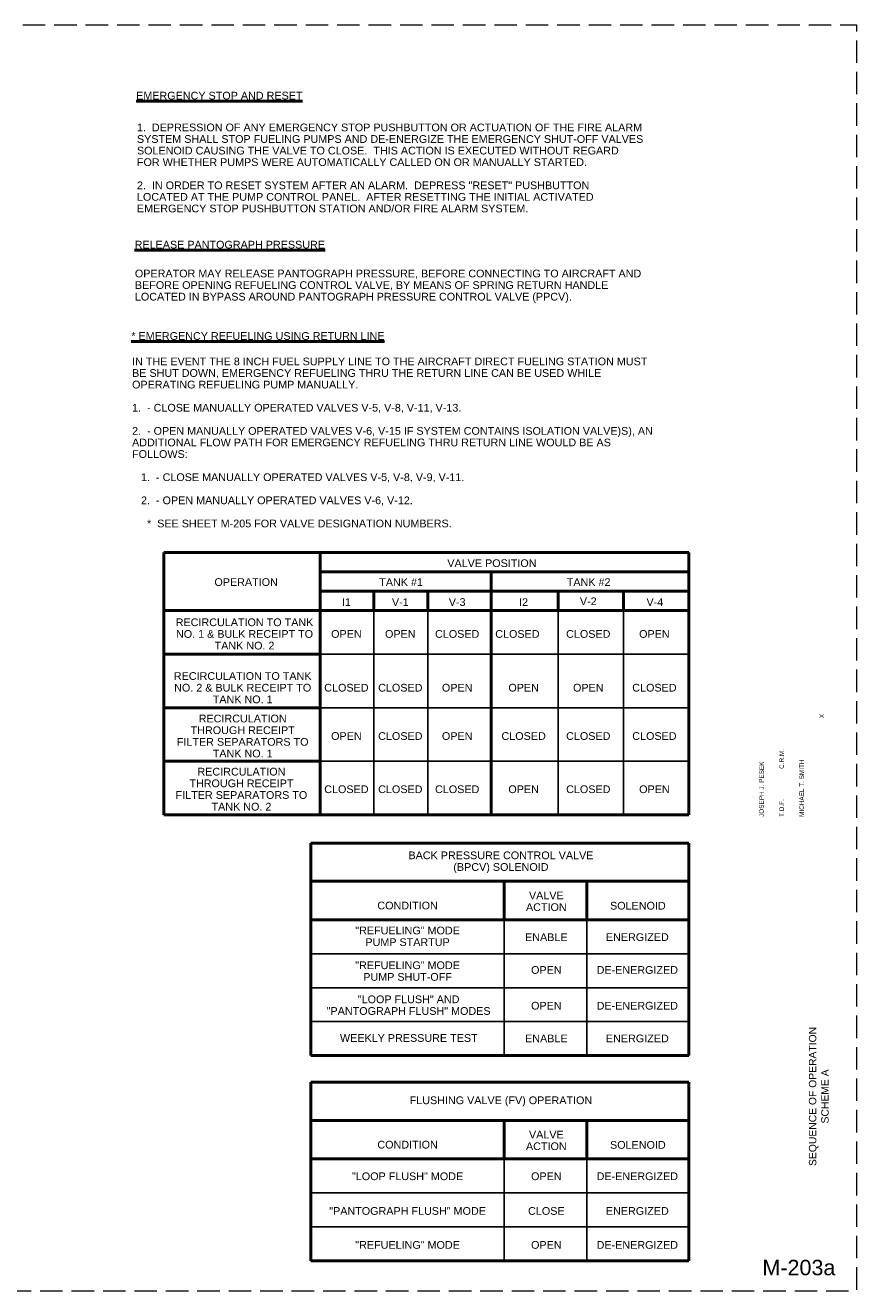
# Paper-space layout 'Layout1' of a CAD drawing. Extents: x 1.3 to 32.4, y 0.4 to 21.2.
# Tile 2 of 2: x 18.9 to 32.4, y 0.8 to 21.2. Entities that reach past the tile are written whole.
import ezdxf
from ezdxf.enums import TextEntityAlignment as Align

# ---------------------------------------------------------------- set-up
doc = ezdxf.new("R2010")
doc.units = 0
doc.header["$MEASUREMENT"] = 0
doc.linetypes.add('DGN Style 3', pattern=[0.509674, 0.364053, -0.145621])
doc.layers.add('G-Anno-Nplt', color=5, linetype='Continuous', lineweight=25, plot=False)
for name, color, linetype, lineweight in [('G-Anno-Text', 53, 'Continuous', 35), ('M-Anno-Note', 2, 'Continuous', 50), ('M-Diag-Grph', 4, 'Continuous', 50)]:
    doc.layers.add(name, color=color, linetype=linetype, lineweight=lineweight)
doc.styles.add('Style-Arial', font='txt')
doc.styles.add('Style-WORKING', font='WORKING.shx')
doc.styles.add('Text', font='ARIAL.TTF', dxfattribs={"height": 0.125})

# ---------------------------------------------------------------- blocks, each defined once
blk = doc.blocks.new('coeSheet_1')
at = {"layer": 'G-Anno-Nplt', "color": 7, "linetype": 'DGN Style 3', "lineweight": 18}
blk.add_3dface([(-0.2, 0), (30.875, 0), (30.875, 20.5), (-0.2, 20.5)], dxfattribs=at)
at = {"layer": 'G-Anno-Text', "color": 1, "linetype": 'Continuous', "lineweight": 25, "style": 'Style-WORKING'}
for tag in ['submitted_by_name', 'designed_by_name', 'file_num', 'checked_by', 'issue_date', 'sheet_size', 'drawn_by']:
    blk.add_attdef(tag, text='', height=0.075, rotation=90, dxfattribs=at).set_placement((0, 0), align=Align.TOP_LEFT)
at = {"layer": 'G-Anno-Text', "color": 1, "linetype": 'Continuous', "lineweight": 25, "style": 'Style-WORKING', "flags": 2}
for tag in ['plot_short_design', 'plot_username', 'plot_sytime', 'plot_design', 'plot_scale']:
    blk.add_attdef(tag, text='', height=0.075, rotation=90, dxfattribs=at).set_placement((0, 0), align=Align.TOP_LEFT)
at = {"layer": 'G-Anno-Text', "color": 6, "linetype": 'Continuous', "lineweight": 35, "style": 'Style-Arial'}
for tag in ['sheet_title_2', 'sheet_title_3', 'sheet_title_1']:
    blk.add_attdef(tag, text='', height=0.12, rotation=90, dxfattribs=at).set_placement((0, 0), align=Align.TOP_CENTER)
at = {"layer": 'G-Anno-Text', "color": 1, "linetype": 'Continuous', "lineweight": 25, "style": 'Style-WORKING'}
for tag in ['01_desc', '02_desc', '03_desc', '04_desc', '05_desc', '06_desc', '07_desc', '08_desc', '09_desc', '10_desc', '11_desc', '12_desc', '13_desc', '14_desc']:
    blk.add_attdef(tag, text='', height=0.075, rotation=90, dxfattribs=at).set_placement((0, 0), align=Align.MIDDLE_LEFT)
for tag in ['01_mark', '02_mark', '03_mark', '04_mark', '05_mark', '06_mark', '07_mark', '08_mark', '09_mark', '10_mark', '11_mark', '12_mark', '13_mark', '14_mark', '01_date', '02_date', '03_date', '04_date', '05_date', '06_date', '07_date', '08_date', '09_date', '10_date', '11_date', '12_date', '13_date', '14_date', '01_appr', '02_appr', '03_appr', '04_appr', '05_appr', '06_appr', '07_appr', '08_appr', '09_appr', '10_appr', '12_appr', '13_appr', '11_appr', '14_appr']:
    blk.add_attdef(tag, text='', height=0.075, rotation=90, dxfattribs=at).set_placement((0, 0), align=Align.MIDDLE_CENTER)
at = {"layer": 'G-Anno-Text', "linetype": 'Continuous', "lineweight": 50, "style": 'Style-Arial'}
blk.add_attdef('sheet_id', text='', height=0.25, rotation=0, dxfattribs=at).set_placement((0, 0), align=Align.MIDDLE_CENTER)

psp = doc.layouts.get("Layout1")

# ---------------------------------------------------------------- linework, layer by layer
at = {"layer": 'M-Diag-Grph'}
for p, q in [((21.12, 12.709, -0.001), (29.63, 12.709, -0.001)), ((21.12, 8.457, -0.001), (21.12, 12.709, -0.001)), ((23.651, 12.709, -0.001), (23.651, 8.457, -0.001)), ((29.63, 12.709, -0.001), (29.63, 8.457, -0.001)), ((23.651, 12.395, -0.001), (29.63, 12.395, -0.001)), ((26.424, 12.395, -0.001), (26.424, 8.457, -0.001)), ((23.651, 12.081, -0.001), (29.63, 12.081, -0.001)), ((24.521, 12.081, -0.001), (24.521, 11.77, -0.001)), ((25.397, 12.081, -0.001), (25.397, 11.77, -0.001)), ((27.513, 12.081, -0.001), (27.513, 11.77, -0.001)), ((28.572, 12.081, -0.001), (28.572, 11.77, -0.001)), ((21.12, 11.77, -0.001), (29.63, 11.77, -0.001)), ((21.12, 11.062, -0.001), (23.651, 11.062, -0.001)), ((21.12, 10.194, -0.001), (23.651, 10.194, -0.001)), ((21.12, 9.326, -0.001), (23.651, 9.326, -0.001)), ((29.63, 8.457, -0.001), (21.12, 8.457, -0.001)), ((23.504, 8.002), (29.63, 8.002)), ((23.504, 4.56), (23.504, 8.002)), ((29.63, 8.002), (29.63, 4.56)), ((23.504, 7.383), (29.63, 7.383)), ((26.636, 7.383), (26.636, 6.759)), ((27.975, 7.383), (27.975, 6.759)), ((29.63, 6.759), (23.504, 6.759)), ((29.63, 4.56), (23.504, 4.56)), ((23.504, 4.128, 0.001), (29.63, 4.128, 0.001)), ((23.504, 1.235, 0.001), (23.504, 4.128, 0.001)), ((29.63, 4.128, 0.001), (29.63, 1.235, 0.001)), ((23.504, 3.509, 0.001), (29.63, 3.509, 0.001)), ((26.636, 3.509, 0.001), (26.636, 2.884, 0.001)), ((27.975, 3.509, 0.001), (27.975, 2.884, 0.001)), ((29.63, 2.884, 0.001), (23.504, 2.884, 0.001)), ((29.63, 1.235, 0.001), (23.504, 1.235, 0.001))]:
    psp.add_line(p, q, dxfattribs=at)
at = {"layer": 'M-Diag-Grph', "lineweight": 25}
for p, q in [((24.521, 11.77, -0.001), (24.521, 8.457, -0.001)), ((25.397, 11.77, -0.001), (25.397, 8.457, -0.001)), ((27.513, 11.77, -0.001), (27.513, 8.457, -0.001)), ((28.572, 11.77, -0.001), (28.572, 8.457, -0.001)), ((23.651, 11.062, -0.001), (29.63, 11.062, -0.001)), ((23.651, 10.194, -0.001), (29.63, 10.194, -0.001)), ((23.651, 9.326, -0.001), (29.63, 9.326, -0.001)), ((26.636, 6.759), (26.636, 4.56)), ((27.975, 6.759), (27.975, 4.56)), ((29.63, 6.209), (23.504, 6.209)), ((29.63, 5.659), (23.504, 5.659)), ((29.63, 5.109), (23.504, 5.109)), ((26.636, 2.884, 0.001), (26.636, 1.235, 0.001)), ((27.975, 2.884, 0.001), (27.975, 1.235, 0.001)), ((29.63, 2.335, 0.001), (23.504, 2.335, 0.001)), ((29.63, 1.785, 0.001), (23.504, 1.785, 0.001))]:
    psp.add_line(p, q, dxfattribs=at)

# ---------------------------------------------------------------- block references
at = {"layer": 'G-Anno-Nplt', "color": 7, "linetype": 'DGN Style 3', "lineweight": 18}
ref = psp.add_blockref('coeSheet_1', (1.475, 0.75), dxfattribs=at)
ref.add_attrib('sheet_title_1', 'SEQUENCE OF OPERATION', dxfattribs={"layer": 'G-Anno-Text', "color": 6, "linetype": 'Continuous', "lineweight": 35, "height": 0.12, "rotation": 90, "style": 'Style-Arial'}).set_placement((31.575, 3.897), align=Align.TOP_CENTER)
ref.add_attrib('sheet_id', 'M-203a', dxfattribs={"layer": 'G-Anno-Text', "linetype": 'Continuous', "lineweight": 50, "height": 0.25, "rotation": 0, "style": 'Style-Arial'}).set_placement((31.413, 1.125), align=Align.MIDDLE_CENTER)
ref.add_attrib('sheet_title_2', 'SCHEME A', dxfattribs={"layer": 'G-Anno-Text', "color": 6, "linetype": 'Continuous', "lineweight": 35, "height": 0.12, "rotation": 90, "style": 'Style-Arial'}).set_placement((31.775, 3.897), align=Align.TOP_CENTER)
ref.add_attrib('designed_by_name', 'JOSEPH J. PESEK', dxfattribs={"layer": 'G-Anno-Text', "color": 1, "linetype": 'Continuous', "lineweight": 25, "height": 0.075, "rotation": 90, "style": 'Style-WORKING'}).set_placement((30.77, 8.425), align=Align.TOP_LEFT)
ref.add_attrib('drawn_by', 'T.D.F.', dxfattribs={"layer": 'G-Anno-Text', "color": 1, "linetype": 'Continuous', "lineweight": 25, "height": 0.075, "rotation": 90, "style": 'Style-WORKING'}).set_placement((31.095, 8.425), align=Align.TOP_LEFT)
ref.add_attrib('checked_by', 'C.R.M.', dxfattribs={"layer": 'G-Anno-Text', "color": 1, "linetype": 'Continuous', "lineweight": 25, "height": 0.075, "rotation": 90, "style": 'Style-WORKING'}).set_placement((31.095, 9.204), align=Align.TOP_LEFT)
ref.add_attrib('file_num', 'X', dxfattribs={"layer": 'G-Anno-Text', "color": 1, "linetype": 'Continuous', "lineweight": 25, "height": 0.075, "rotation": 90, "style": 'Style-WORKING'}).set_placement((31.745, 10.025), align=Align.TOP_LEFT)
ref.add_attrib('submitted_by_name', 'MICHAEL T. SMITH', dxfattribs={"layer": 'G-Anno-Text', "color": 1, "linetype": 'Continuous', "lineweight": 25, "height": 0.075, "rotation": 90, "style": 'Style-WORKING'}).set_placement((31.42, 8.425), align=Align.TOP_LEFT)

# ---------------------------------------------------------------- texts
at = {"layer": 'M-Anno-Note', "char_height": 0.125, "style": 'Text'}
for s, insert, attachment_point, line_spacing_factor in [('\\LEMERGENCY STOP AND RESET', (20.67, 20.173), 1, 0.722892), ('1.  DEPRESSION OF ANY EMERGENCY STOP PUSHBUTTON OR ACTUATION OF THE FIRE ALARM\\PSYSTEM SHALL STOP FUELING PUMPS AND DE-ENERGIZE THE EMERGENCY SHUT-OFF VALVES\\PSOLENOID CAUSING THE VALVE TO CLOSE.  THIS ACTION IS EXECUTED WITHOUT REGARD\\PFOR WHETHER PUMPS WERE AUTOMATICALLY CALLED ON OR MANUALLY STARTED.\\P\\P2.  IN ORDER TO RESET SYSTEM AFTER AN ALARM.  DEPRESS "RESET" PUSHBUTTON\\PLOCATED AT THE PUMP CONTROL PANEL.  AFTER RESETTING THE INITIAL ACTIVATED\\PEMERGENCY STOP PUSHBUTTON STATION AND/OR FIRE ALARM SYSTEM.', (20.683, 19.658), 1, 0.9), ('\\LRELEASE PANTOGRAPH PRESSURE', (20.646, 17.759), 1, 0.722892), ('\\POPERATOR MAY RELEASE PANTOGRAPH PRESSURE, BEFORE CONNECTING TO AIRCRAFT AND\\PBEFORE OPENING REFUELING CONTROL VALVE, BY MEANS OF SPRING RETURN HANDLE\\PLOCATED IN BYPASS AROUND PANTOGRAPH PRESSURE CONTROL VALVE (PPCV).', (20.65, 17.479), 1, 0.9), ('\\L* EMERGENCY REFUELING USING RETURN LINE', (20.592, 16.279), 1, 0.9), ('VALVE POSITION', (26.437, 12.535, -0.001), 5, 0.907236), ('OPERATION', (22.453, 12.229, -0.001), 5, 0.907236), ('TANK #1', (24.965, 12.229, -0.001), 5, 0.907236), ('TANK #2', (28.005, 12.229, -0.001), 5, 0.907236), ('I1', (24.078, 11.905, -0.001), 5, 0.907236), ('V-1', (24.952, 11.905, -0.001), 5, 0.910876), ('V-3', (25.874, 11.905, -0.001), 5, 0.910876), ('I2', (26.951, 11.905, -0.001), 5, 0.907236), ('V-2', (27.999, 11.919, -0.001), 5, 0.910876), ('BACK PRESSURE CONTROL VALVE\\P(BPCV) SOLENOID', (26.583, 7.69), 5, 0.907236), ('\\PVALVE\\PACTION', (27.319, 7.152), 5, 0.907236), ('CONDITION', (25.07, 6.989), 5, 0.907236), ('SOLENOID', (28.803, 6.986), 5, 0.907236), ('"REFUELING" MODE\\PPUMP STARTUP', (25.07, 6.49), 5, 0.907236), ('ENABLE', (27.319, 6.477), 5, 0.907236), ('ENERGIZED', (28.794, 6.477), 5, 0.907236), ('"REFUELING" MODE\\PPUMP SHUT-OFF', (25.07, 5.927), 5, 0.907236), ('OPEN', (27.319, 5.945), 5, 0.907236), ('DE-ENERGIZED', (28.794, 5.945), 5, 0.907236), ('"LOOP FLUSH" AND\\P"PANTOGRAPH FLUSH" MODES', (25.087, 5.375), 5, 0.907236), ('OPEN', (27.319, 5.366), 5, 0.907236), ('DE-ENERGIZED', (28.794, 5.366), 5, 0.907236), ('WEEKLY PRESSURE TEST', (25.09, 4.843), 5, 0.907236), ('ENABLE', (27.319, 4.836), 5, 0.907236), ('ENERGIZED', (28.794, 4.836), 5, 0.907236), ('FLUSHING VALVE (FV) OPERATION', (26.583, 3.816, 0.001), 5, 0.903611), ('\\PVALVE\\PACTION', (27.319, 3.278, 0.001), 5, 0.903611), ('CONDITION', (25.07, 3.115, 0.001), 5, 0.903611), ('SOLENOID', (28.803, 3.111, 0.001), 5, 0.903611), ('"LOOP FLUSH" MODE', (25.07, 2.603, 0.001), 5, 0.907236), ('OPEN', (27.319, 2.603, 0.001), 5, 0.907236), ('DE-ENERGIZED', (28.794, 2.603, 0.001), 5, 0.907236), ('"PANTOGRAPH FLUSH" MODE', (25.07, 2.041, 0.001), 5, 0.907236), ('CLOSE', (27.319, 2.041, 0.001), 5, 0.907236), ('ENERGIZED', (28.794, 2.041, 0.001), 5, 0.907236), ('"REFUELING" MODE', (25.07, 1.491, 0.001), 5, 0.907236), ('OPEN', (27.319, 1.491, 0.001), 5, 0.903611), ('DE-ENERGIZED', (28.794, 1.491, 0.001), 5, 0.903611)]:
    psp.add_mtext(s, dxfattribs=dict(at, insert=insert, attachment_point=attachment_point, line_spacing_factor=line_spacing_factor))
for s, insert, width, attachment_point, line_spacing_factor in [('IN THE EVENT THE 8 INCH FUEL SUPPLY LINE TO THE AIRCRAFT DIRECT FUELING STATION MUST BE SHUT DOWN, EMERGENCY REFUELING THRU THE RETURN LINE CAN BE USED WHILE OPERATING REFUELING PUMP MANUALLY.\\P\\P1.  - CLOSE MANUALLY OPERATED VALVES V-5, V-8, V-11, V-13.\\P\\P2.  - OPEN MANUALLY OPERATED VALVES V-6, V-15 IF SYSTEM CONTAINS ISOLATION VALVE)S), AN ADDITIONAL FLOW PATH FOR EMERGENCY REFUELING THRU RETURN LINE WOULD BE AS FOLLOWS:\\P\\P   1.  - CLOSE MANUALLY OPERATED VALVES V-5, V-8, V-9, V-11.\\P\\P   2.  - OPEN MANUALLY OPERATED VALVES V-6, V-12.\\P\\P     *  SEE SHEET M-205 FOR VALVE DESIGNATION NUMBERS.', (20.604, 15.867), 8.49628, 1, 0.9), ('V-4', (29.078, 11.905, -0.001), 0.72583, 5, 0.910876), ('RECIRCULATION TO TANK NO. 1 & BULK RECEIPT TO TANK NO. 2', (22.427, 11.389, -0.001), 2.32133, 5, 0.907236), ('OPEN', (24.078, 11.389, -0.001), 0.51503, 5, 0.907236), ('OPEN', (24.952, 11.389, -0.001), 0.51503, 5, 0.907236), ('CLOSED', (25.874, 11.389, -0.001), 0.72583, 5, 0.907236), ('CLOSED', (26.85, 11.389, -0.001), 0.51503, 5, 0.907236), ('CLOSED', (27.999, 11.389, -0.001), 0.72583, 5, 0.907236), ('OPEN', (29.07, 11.389, -0.001), 0.4907, 5, 0.907236), ('RECIRCULATION TO TANK NO. 2 & BULK RECEIPT TO TANK NO. 1', (22.397, 10.518, -0.001), 2.2974, 5, 0.907236), ('CLOSED', (24.078, 10.518, -0.001), 0.72583, 5, 0.907236), ('CLOSED', (24.952, 10.518, -0.001), 0.72583, 5, 0.907236), ('OPEN', (25.874, 10.518, -0.001), 0.72583, 5, 0.907236), ('OPEN', (26.951, 10.518, -0.001), 0.72583, 5, 0.907236), ('OPEN', (27.999, 10.518, -0.001), 0.72583, 5, 0.907236), ('CLOSED', (29.071, 10.518, -0.001), 0.72583, 5, 0.907236), ('RECIRCULATION THROUGH RECEIPT FILTER SEPARATORS TO TANK NO. 1', (22.397, 9.735, -0.001), 2.26893, 5, 0.907236), ('OPEN', (24.078, 9.735, -0.001), 0.72583, 5, 0.907236), ('CLOSED', (24.952, 9.735, -0.001), 0.72583, 5, 0.907236), ('OPEN', (25.874, 9.735, -0.001), 0.72583, 5, 0.907236), ('CLOSED', (26.951, 9.735, -0.001), 0.72583, 5, 0.907236), ('CLOSED', (27.999, 9.735, -0.001), 0.72583, 5, 0.907236), ('CLOSED', (29.071, 9.735, -0.001), 0.72583, 5, 0.907236), ('RECIRCULATION THROUGH RECEIPT FILTER SEPARATORS TO TANK NO. 2', (22.377, 8.874, -0.001), 2.31162, 5, 0.907236), ('CLOSED', (24.078, 8.873, -0.001), 0.72583, 5, 0.907236), ('CLOSED', (24.952, 8.873, -0.001), 0.72583, 5, 0.907236), ('CLOSED', (25.874, 8.873, -0.001), 0.72583, 5, 0.907236), ('OPEN', (26.951, 8.873, -0.001), 0.72583, 5, 0.907236), ('CLOSED', (27.999, 8.873, -0.001), 0.72583, 5, 0.907236), ('OPEN', (29.071, 8.873, -0.001), 0.72583, 5, 0.907236)]:
    psp.add_mtext(s, dxfattribs=dict(at, insert=insert, width=width, attachment_point=attachment_point, line_spacing_factor=line_spacing_factor))

doc.saveas('drawing.dxf')
